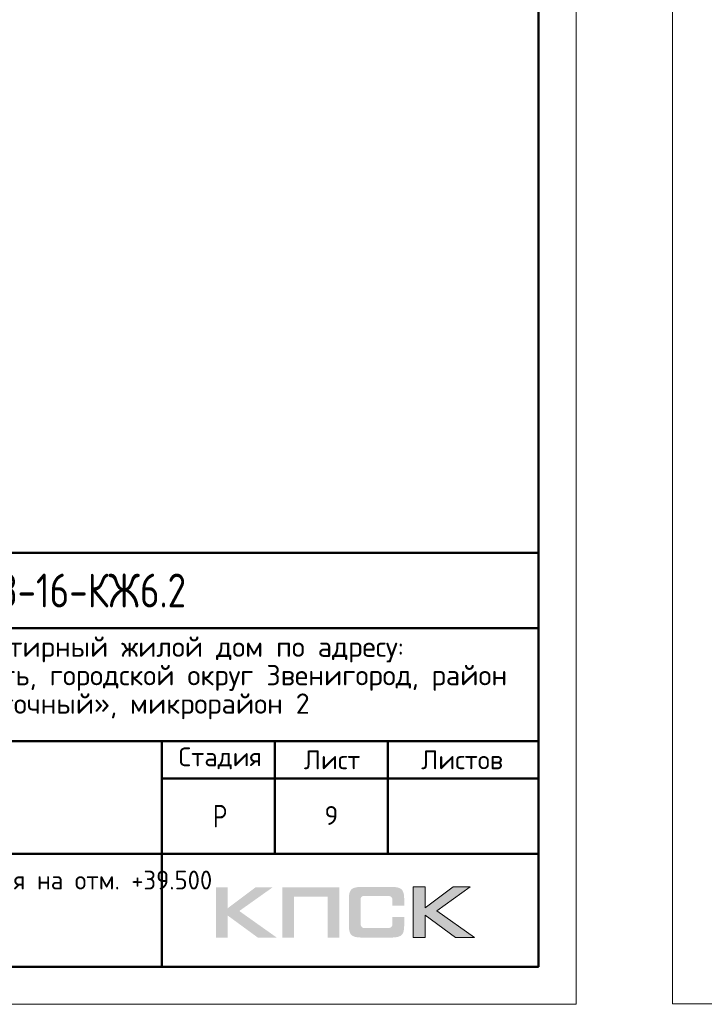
# Model space of a CAD drawing. Header units: millimetres. Extents: x 40580 to 1930067, y -240640 to 81020.
# Tile 137 of 246: x 618131 to 627224, y -240324 to -227235. Entities that reach past the tile are written whole.
import ezdxf

# ---------------------------------------------------------------- set-up
doc = ezdxf.new("R2010")
doc.units = ezdxf.units.MM
doc.layers.add('Standard', color=7, linetype='Continuous', lineweight=25)
doc.styles.add('GOST 2.304', font='isocpeur.ttf', dxfattribs={"width": 0.8})
doc.styles.add('ISOCPEUR', font='isocpeur.ttf')

msp = doc.modelspace()

# ---------------------------------------------------------------- hatches: boundary and pattern name
h = msp.add_hatch(color=256)
h.paths.add_polyline_path([(621493.2, -238767.2), (621265.7, -238767.2), (620893.7, -239047.3), (620893.7, -238767.2), (620736.1, -238767.2), (620736.1, -239439.3), (620893.7, -239439.3), (620893.7, -239144.1), (621296.1, -239439.3), (621547.8, -239439.3), (621047.2, -239083.9)])
h.paths.add_polyline_path([(621776, -238893.8), (622221.3, -238893.8), (622221.3, -239439.3), (622377.6, -239439.3), (622377.6, -238767.2), (622211, -238767.2), (621619.8, -238767.2), (621619.8, -238926.3), (621619.8, -239439.3), (621776, -239439.3)])
h.paths.add_polyline_path([(623515.8, -238763.8), (623358.1, -238763.8), (623358.1, -239436.6), (623515.8, -239436.6), (623515.8, -239140.6), (623918.2, -239436.6), (624169.9, -239436.6), (623669.3, -239080.5), (624115.3, -238763.8), (623888.5, -238763.8), (623515.8, -239043.8)])
msp.add_hatch(color=256).paths.add_polyline_path([(623226.7, -238838.5), (623224.7, -238830.9), (623221.9, -238824.6), (623218.4, -238818.4), (623215, -238812.2), (623211.5, -238807.3), (623207.4, -238802.5), (623203.2, -238797.7), (623199.1, -238793.5), (623193.5, -238790.1), (623188, -238785.9), (623181.8, -238782.4), (623174.9, -238779.7), (623168, -238776.9), (623160.4, -238774.2), (623152.8, -238772.1), (623134.8, -238768.6), (623115.4, -238765.9), (623094, -238764.5), (623070.5, -238763.8), (622669.4, -238763.8), (622645.9, -238764.5), (622625.2, -238765.9), (622605.1, -238768.6), (622587.8, -238772.1), (622579.5, -238774.8), (622571.9, -238776.9), (622565, -238779.7), (622558.8, -238783.1), (622552.6, -238785.9), (622546.3, -238790.1), (622541.5, -238793.5), (622536.6, -238797.7), (622532.5, -238802.5), (622529, -238807.3), (622524.9, -238812.2), (622521.4, -238818.4), (622518.7, -238824.6), (622515.9, -238831.5), (622513.1, -238838.5), (622511.1, -238846.1), (622507.6, -238862.7), (622504.8, -238880.6), (622502.8, -238900.7), (622502.8, -238922.8), (622502.8, -239276.9), (622502.8, -239299), (622504.8, -239319), (622507.6, -239337.7), (622511.1, -239354.3), (622513.1, -239361.9), (622515.9, -239368.8), (622518.7, -239375.7), (622521.4, -239382), (622524.9, -239387.5), (622529, -239393), (622532.5, -239397.9), (622536.6, -239402.7), (622541.5, -239406.8), (622547, -239410.3), (622552.6, -239413.8), (622558.8, -239417.2), (622565, -239420.7), (622572.6, -239422.8), (622579.5, -239425.5), (622587.8, -239427.6), (622605.1, -239431.7), (622625.2, -239433.8), (622646.6, -239435.9), (622669.4, -239436.6), (623070.5, -239436.6), (623094, -239435.9), (623115.4, -239434.5), (623134.8, -239431.7), (623152.1, -239428.3), (623160.4, -239425.5), (623168, -239423.4), (623174.9, -239420.7), (623181.8, -239417.2), (623188, -239414.5), (623193.5, -239410.3), (623199.1, -239406.8), (623203.2, -239402.7), (623207.4, -239398.6), (623211.5, -239393), (623215, -239388.2), (623218.4, -239382), (623221.9, -239375.7), (623224.7, -239369.5), (623226.7, -239361.9), (623229.5, -239354.3), (623233, -239337.7), (623235.7, -239319.7), (623237.1, -239299), (623237.8, -239276.9), (623237.8, -239165.5), (623080.8, -239165.5), (623080.8, -239256.1), (623080.8, -239262.3), (623080.1, -239268.6), (623078.8, -239274.1), (623077.4, -239279.6), (623075.3, -239284.5), (623073.2, -239288.6), (623070.5, -239292.8), (623067, -239296.2), (623063.6, -239299.7), (623059.4, -239302.4), (623054.6, -239304.5), (623049.7, -239306.6), (623044.9, -239308), (623038.7, -239308.7), (623032.4, -239309.4), (623026.2, -239310), (622702.6, -239310), (622697.1, -239309.4), (622692.2, -239308.7), (622688.1, -239306.6), (622683.9, -239304.5), (622679.8, -239301.7), (622676.3, -239299), (622672.9, -239295.5), (622670.1, -239291.4), (622667.3, -239287.2), (622665.3, -239283.1), (622663.2, -239278.2), (622661.8, -239273.4), (622659.7, -239263.7), (622659, -239254), (622659, -238931.1), (622659, -238925.6), (622659.7, -238920.1), (622661.1, -238915.2), (622662.5, -238910.4), (622663.9, -238906.2), (622666, -238902.8), (622668.7, -238899.3), (622671.5, -238895.9), (622674.9, -238893.1), (622678.4, -238890.3), (622682.6, -238888.2), (622686.7, -238886.9), (622691.5, -238885.5), (622696.4, -238884.8), (622701.9, -238884.1), (622707.4, -238884.1), (623026.2, -238884.1), (623032.4, -238884.1), (623038.7, -238884.8), (623044.2, -238886.2), (623049, -238887.6), (623053.9, -238889.6), (623058.7, -238891.7), (623062.9, -238895.2), (623066.3, -238897.9), (623069.8, -238902.1), (623072.5, -238906.2), (623075.3, -238910.4), (623077.4, -238915.2), (623078.8, -238920.1), (623080.1, -238925.6), (623080.8, -238931.8), (623080.8, -238938), (623080.8, -239012), (623237.8, -239012), (623237.8, -238922.8), (623237.1, -238900.7), (623235.7, -238880.6), (623233, -238862.7), (623228.8, -238846.1)])

# ---------------------------------------------------------------- linework, layer by layer
at = {"lineweight": 0}
msp.add_lwpolyline([(623358.1, -239436.6), (623358.1, -238763.8), (623515.8, -238763.8), (623515.8, -239043.8), (623888.5, -238763.8), (624115.3, -238763.8), (623669.3, -239080.5), (624169.9, -239436.6), (623918.2, -239436.6), (623515.8, -239140.6), (623515.8, -239436.6), (623358.1, -239436.6)], close=True, dxfattribs=at)
at = {"layer": 'Standard', "color": 7, "linetype": 'Continuous', "lineweight": 50, "transparency": 33554687}
for p, q in [((606520.3, -234324.2), (625020.3, -234324.2)), ((613020.3, -235324.2), (625020.3, -235324.2)), ((613020.3, -236824.2), (625020.3, -236824.2)), ((620020.3, -238324.2), (620020.3, -236824.2)), ((621520.3, -238324.2), (621520.3, -236824.2)), ((623020.3, -238324.2), (623020.3, -236824.2)), ((620020.3, -237324.2), (625020.3, -237324.2)), ((613020.3, -238324.2), (625020.3, -238324.2)), ((620020.3, -239824.2), (620020.3, -238324.2)), ((620020.3, -239824.2), (620020.3, -238324.2))]:
    msp.add_line(p, q, dxfattribs=at)
at = {"layer": 'Standard', "color": 7, "linetype": 'Continuous', "lineweight": 25, "transparency": 33554687}
for p, q in [((625020.3, -239824.2), (625020.3, -234324.2)), ((606520.3, -239824.2), (625020.3, -239824.2)), ((606520.3, -239824.2), (625020.3, -239824.2)), ((606520.3, -239824.2), (625020.3, -239824.2))]:
    msp.add_line(p, q, dxfattribs=at)
at = {"layer": 'Standard', "color": 7, "linetype": 'Continuous', "lineweight": 13, "transparency": 33554687}
for points in [[(583520.3, -240324.2), (625520.3, -240324.2), (625520.3, -180924.2), (583520.3, -180924.2), (583520.3, -240324.2)], [(626802.7, -240319.1), (668802.7, -240319.1), (668802.7, -180919.1), (626802.7, -180919.1), (626802.7, -240319.1)]]:
    msp.add_lwpolyline(points, close=True, dxfattribs=at)
at = {"layer": 'Standard', "color": 7, "linetype": 'Continuous', "lineweight": 50, "transparency": 33554687}
msp.add_lwpolyline([(585520.3, -181424.2), (625020.3, -181424.2), (625020.3, -239824.2), (585520.3, -239824.2), (585520.3, -181424.2)], close=True, dxfattribs=at)

# ---------------------------------------------------------------- texts
at = {"layer": 'Standard', "color": 7, "linetype": 'Continuous', "lineweight": 50, "transparency": 33554687, "insert": (617602.8, -235049.2), "char_height": 450, "width": 3070.526, "attachment_point": 7, "style": 'GOST 2.304'}
msp.add_mtext('23-16-КЖ6.2', dxfattribs=at)
at = {"layer": 'Standard', "color": 7, "linetype": 'Continuous', "lineweight": 25, "transparency": 33554687, "attachment_point": 7, "style": 'ISOCPEUR'}
for s, insert, char_height, width in [('Многоквартирный\\~жилой\\~дом\\~по\\~адресу:\\~', (616230.3, -235779.2), 270, 5717.08), ('Московская\\~область,\\~городской\\~округ\\~Звенигород,\\~район\\~', (615024.3, -236157.2), 270, 8136.208), ('«Восточный»,\\~микрорайон\\~2', (617116.8, -236535.2), 270, 3952.828), ('Стадия', (620240.8, -237199.4), 250, 1031.116), ('Лист', (621903.9, -237199.4), 250, 782.227), ('Листов', (623463.1, -237199.4), 250, 1066.51), ('\\W0.77;Р', (620697.3, -237974.2), 300, 262.925)]:
    msp.add_mtext(s, dxfattribs=dict(at, insert=insert, char_height=char_height, width=width))
at = {"layer": 'Standard', "color": 7, "linetype": 'Continuous', "lineweight": 13, "transparency": 33554687, "insert": (622270.3, -237814.2), "char_height": 250, "width": 272.222, "attachment_point": 5, "style": 'ISOCPEUR'}
msp.add_mtext('\\A1;{\\fISOCPEUR|i0|b0;\\H250.000000;\\W1.000000;\\C7;9}\\P', dxfattribs=at)
at = {"layer": 'Standard', "color": 7, "linetype": 'Continuous', "lineweight": 25, "transparency": 33554687, "insert": (616520.3, -238547.7), "char_height": 250, "width": 8087.5, "attachment_point": 2, "line_spacing_factor": 0.903614, "style": 'ISOCPEUR'}
msp.add_mtext('{\\W0.9524;Опалубочный план плиты перекрытия на отм. +39.500}\\P{\\W0.9524;(секции 3, 4)}', dxfattribs=at)

doc.saveas('drawing.dxf')
